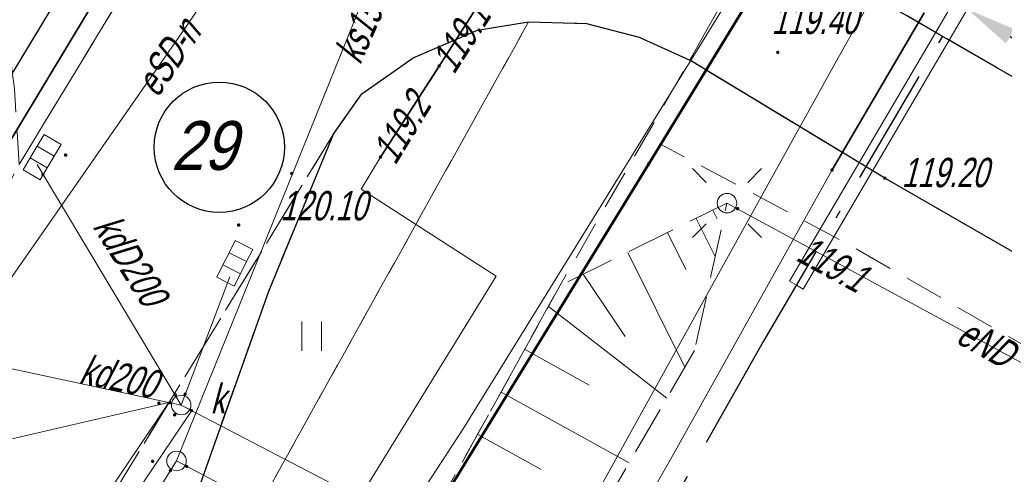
# Model space of a CAD drawing. Extents: x 7463256 to 7464485, y 5957341 to 5958260.
# Tile 111 of 256: x 7463724 to 7463749, y 5957554 to 5957566. Entities that reach past the tile are written whole.
import ezdxf
from ezdxf import colors
from ezdxf.entities.mleader import LeaderData, LeaderLine
from ezdxf.math import Vec2, Vec3

# ---------------------------------------------------------------- set-up
doc = ezdxf.new("R2010")
doc.units = 0
doc.header["$MEASUREMENT"] = 0
for name, pattern in [('1.5_0.5', [2, 1.5, -0.5]), ('218-500', [1, 0.5, -0.5]), ('GAK', [5.2, 3, -1, 0.2, -1]), ('l219_500', [0]), ('mz1.0_0.5', [1.5, 1, -0.5]), ('mz1.25_0.5', [1.75, 1.25, -0.5])]:
    doc.linetypes.add(name, pattern=pattern)
doc.layers.get('0').update_dxf_attribs({"color": 2, "linetype": 'CONTINUOUS', "lineweight": 5})
for name, color, linetype in [('000 Inne (niezydentyfikowane)', 7, 'CONTINUOUS'), ('203-Punkt załamania granicy działki nie stabilizowany', 7, 'CONTINUOUS'), ('218-Granica użytku', 7, 'CONTINUOUS'), ('219-Linia granicy', 7, 'CONTINUOUS'), ('@dzialki', 6, 'CONTINUOUS'), ('chodnik (powierzchnia)', 7, 'CONTINUOUS'), ('jezdnia (powierzchnia)', 7, 'CONTINUOUS'), ('kratka ściekowa (punkt)', 7, 'CONTINUOUS'), ('krawężnik (linia)', 7, 'CONTINUOUS'), ('latarnia na słupie lub maszcie (punkt)', 7, 'CONTINUOUS'), ('przewód elektroenergetyczny (linia)', 7, 'CONTINUOUS'), ('przewód elektroenergetyczny (linia)-Atr1', 7, 'CONTINUOUS'), ('przewód gazowy (linia)', 7, 'CONTINUOUS'), ('przewód kanalizacyjny (linia)', 7, 'CONTINUOUS'), ('przewód kanalizacyjny (linia)-Atr1', 7, 'CONTINUOUS'), ('przewód telekomunikacyjny (linia)', 7, 'CONTINUOUS'), ('przewód wodociągowy (linia)', 7, 'CONTINUOUS'), ('punkt o określonej wysokości (sieć elektroenergetyczna)', 7, 'CONTINUOUS'), ('punkt o określonej wysokości (sieć elektroenergetyczna)-Atr2', 7, 'CONTINUOUS'), ('punkt o określonej wysokości (sieć gazowa)', 7, 'CONTINUOUS'), ('punkt o określonej wysokości (sieć kanalizacyjna)', 7, 'CONTINUOUS'), ('punkt wysokościowy sztuczny', 7, 'CONTINUOUS'), ('punkt wysokościowy sztuczny-Atr2', 7, 'CONTINUOUS'), ('rura ochronna - przewód elektroenergetyczny (linia)', 7, 'CONTINUOUS'), ('rura ochronna - przewód gazowy (linia)', 7, 'CONTINUOUS'), ('skarpa nieumocniona (powierzchnia)', 7, 'CONTINUOUS'), ('studzienka okrągła - przewód kanalizacyjny (punkt)', 7, 'CONTINUOUS'), ('studzienka okrągła - przewód kanalizacyjny (punkt)-Atr17', 7, 'CONTINUOUS'), ('słup (punkt)', 7, 'CONTINUOUS'), ('trawnik (powierzchnia)', 7, 'CONTINUOUS'), ('trawnik (powierzchnia) - symbol', 7, 'CONTINUOUS')]:
    doc.layers.add(name, color=color, linetype=linetype)
for name, color, linetype, lineweight in [('@proj.rury', 7, 'CONTINUOUS', 20), ('____proj LSN', 1, 'CONTINUOUS', 5), ('OBMBS-21-18876-opis proj', 1, 'CONTINUOUS', 18)]:
    doc.layers.add(name, color=color, linetype=linetype, lineweight=lineweight)
doc.styles.get("Standard").update_dxf_attribs({"font": 'txt', "width": 0.75})

# ---------------------------------------------------------------- blocks, each defined once
blk = doc.blocks.new('US05')
at = {"color": 0, "linetype": 'Continuous', "lineweight": 13}
for p, q in [((-0.525, -0.25), (-0.525, 0.25)), ((-0.525, 0.25), (-0.175, 0.25)), ((-0.175, -0.25), (-0.175, 0.25)), ((-0.175, 0.25), (0.175, 0.25)), ((0.175, -0.25), (0.175, 0.25)), ((0.175, 0.25), (0.525, 0.25)), ((0.525, -0.25), (0.525, 0.25)), ((-0.525, -0.25), (-0.175, -0.25)), ((-0.175, -0.25), (0.175, -0.25)), ((0.175, -0.25), (0.525, -0.25))]:
    blk.add_line(p, q, dxfattribs=at)
blk = doc.blocks.new('PW01')
at = {"linetype": 'Continuous', "lineweight": 13}
h = blk.add_hatch(color=0, dxfattribs=at)
edge = h.paths.add_edge_path()
edge.add_arc((0, 0), 0.045, 0, 360)
blk = doc.blocks.new('US15')
at = {"color": 0, "linetype": 'Continuous', "lineweight": 13}
blk.add_circle((0, 0), 0.25, dxfattribs=at)
blk = doc.blocks.new('PW02')
at = {"linetype": 'Continuous', "lineweight": 13}
h = blk.add_hatch(color=0, dxfattribs=at)
edge = h.paths.add_edge_path()
edge.add_arc((0, 0), 0.045, 0, 360)
blk = doc.blocks.new('SM04')
at = {"color": 0, "linetype": 'Continuous', "lineweight": 13}
blk.add_circle((0, 0), 0.25, dxfattribs=at)
blk = doc.blocks.new('SM011')
at = {"color": 0, "linetype": 'Continuous', "lineweight": 13}
for p, q in [((-0.53, 0.531), (-0.883, 0.884)), ((0.531, 0.531), (0.884, 0.884)), ((-0.53, -0.53), (-0.883, -0.883)), ((0.531, -0.53), (0.884, -0.883))]:
    blk.add_line(p, q, dxfattribs=at)
blk = doc.blocks.new('TU04')
at = {"color": 0, "linetype": 'Continuous', "lineweight": 13}
for p, q in [((0, 0), (0, 0.75)), ((0.5, 0), (0.5, 0.75))]:
    blk.add_line(p, q, dxfattribs=at)
blk = doc.blocks.new('203')
at = {"linetype": 'Continuous', "lineweight": 0}
h = blk.add_hatch(color=0, dxfattribs=at)
edge = h.paths.add_edge_path()
edge.add_arc((0, 0), 0.045, 0, 360)

msp = doc.modelspace()

# ---------------------------------------------------------------- linework, layer by layer
at = {"layer": '000 Inne (niezydentyfikowane)', "color": 7, "linetype": 'Continuous', "lineweight": 13}
for p, q in [((7463742.01, 5957561.24), (7463742.12, 5957561.02)), ((7463741.58, 5957561.03), (7463742.07, 5957560.05)), ((7463740.85, 5957560.67), (7463741.32, 5957559.72)), ((7463739.83, 5957560.16), (7463741.29, 5957557.22)), ((7463738.69, 5957559.6), (7463739.76, 5957558.01)), ((7463737.8, 5957558.77), (7463740.83, 5957556.43)), ((7463737.19, 5957557.68), (7463738.84, 5957556.76)), ((7463736.59, 5957556.58), (7463739.87, 5957554.77)), ((7463735.99, 5957555.5), (7463737.61, 5957554.6))]:
    msp.add_line(p, q, dxfattribs=at)
at = {"layer": '218-Granica użytku', "color": 3, "linetype": '218-500', "lineweight": 18, "flags": 128}
for points in [[(7463740.37, 5957562.43), (7463743.84, 5957568.12)], [(7463725.2, 5957537.7), (7463740.37, 5957562.43)]]:
    msp.add_lwpolyline(points, dxfattribs=at)
at = {"layer": '219-Linia granicy', "color": 3, "linetype": 'l219_500', "lineweight": 50, "flags": 128}
for points in [[(7463743.84, 5957568.12), (7463740.37, 5957562.43)], [(7463740.37, 5957562.43), (7463725.2, 5957537.7)]]:
    msp.add_lwpolyline(points, dxfattribs=at)
at = {"layer": '@dzialki', "lineweight": 30}
msp.add_circle((7463729.375, 5957562.851), 1.667, dxfattribs=at)
at = {"layer": '@proj.rury'}
for p in [(7463743.974, 5957559.421), (7463744.319, 5957559.219)]:
    msp.add_line(p, (7463744.146, 5957559.32), dxfattribs=at)
at = {"layer": 'chodnik (powierzchnia)', "color": 7, "linetype": 'mz1.0_0.5', "lineweight": 18, "flags": 128}
for points in [[(7463684.15, 5957476.71), (7463681.1, 5957474.24), (7463681.13, 5957474.35), (7463681.27, 5957474.82), (7463681.41, 5957475.29), (7463681.56, 5957475.76), (7463681.71, 5957476.22), (7463681.86, 5957476.69), (7463682.01, 5957477.15), (7463682.17, 5957477.62), (7463682.32, 5957478.08), (7463682.49, 5957478.54), (7463682.65, 5957479), (7463682.81, 5957479.45), (7463682.98, 5957479.91), (7463683.15, 5957480.36), (7463683.32, 5957480.81), (7463683.5, 5957481.27), (7463683.67, 5957481.72), (7463683.85, 5957482.17), (7463684.03, 5957482.61), (7463684.21, 5957483.06), (7463684.39, 5957483.51), (7463684.58, 5957483.96), (7463684.77, 5957484.4), (7463684.96, 5957484.85), (7463685.15, 5957485.29), (7463685.35, 5957485.73), (7463685.55, 5957486.16), (7463685.76, 5957486.59), (7463685.97, 5957487.02), (7463686.19, 5957487.45), (7463686.42, 5957487.87), (7463686.65, 5957488.29), (7463686.89, 5957488.7), (7463687.14, 5957489.11), (7463687.39, 5957489.52), (7463696.94, 5957505.36), (7463700.32, 5957510.77), (7463700.31, 5957510.77), (7463703.33, 5957511.61), (7463716.54, 5957530.41), (7463716.06, 5957530.69), (7463725.52, 5957546.07), (7463726.49, 5957547.9), (7463727.04, 5957547.64), (7463737.29, 5957566.06), (7463738.77, 5957566.02), (7463740.12, 5957565.67), (7463741.42, 5957565.08), (7463738.09, 5957559.3), (7463734.01, 5957551.93), (7463733.52, 5957550.92), (7463729.63, 5957544.14), (7463727.92, 5957541.24), (7463719.88, 5957528.11), (7463715.87, 5957522.25), (7463704.74, 5957506.57), (7463704.75, 5957506.57), (7463700.93, 5957505.96), (7463699.58, 5957503.72), (7463695.24, 5957496.57), (7463694.43, 5957496.16), (7463689.6, 5957488.14), (7463685.34, 5957481.22), (7463684.86, 5957479.37)], [(7463762.14, 5957550.76), (7463745.49, 5957560.36), (7463740.67, 5957562.93), (7463741.83, 5957564.83), (7463746.41, 5957562.06), (7463762.96, 5957552.53)]]:
    msp.add_lwpolyline(points, close=True, dxfattribs=at)
at = {"layer": 'jezdnia (powierzchnia)', "color": 7, "linetype": '1.5_0.5', "lineweight": 18, "flags": 128}
for points in [[(7464435.78, 5957969.39), (7464432.43, 5957972.86), (7464429.42, 5957974.41), (7464426.04, 5957975.11), (7464423.57, 5957975.29), (7464415.47, 5957975.65), (7464371.24, 5957977.61), (7464365.3, 5957977.72), (7464358.84, 5957977.54), (7464346.65, 5957976.28), (7464334.12, 5957974.86), (7464314.08, 5957972.37), (7464311.27, 5957971.79), (7464308.65, 5957970.79), (7464306.54, 5957969.49), (7464304.63, 5957967.74), (7464302.38, 5957964.84), (7464301.74, 5957963.57), (7464301.19, 5957962.16), (7464300.69, 5957960.13), (7464300.42, 5957957.35), (7464300.44, 5957956.63), (7464301.34, 5957947.07), (7464297.39, 5957932.65), (7464296.35, 5957938.67), (7464295.41, 5957944.67), (7464295.17, 5957946.64), (7464294.07, 5957955.56), (7464293.61, 5957956.95), (7464292.71, 5957958.8), (7464291.04, 5957961.16), (7464288.7, 5957963.43), (7464286.48, 5957964.87), (7464282.67, 5957966.24), (7464279.68, 5957966.6), (7464275.55, 5957966.1), (7464272.53, 5957965.24), (7464268.15, 5957963.7), (7464261.6, 5957961.09), (7464256.13, 5957958.63), (7464254.19, 5957957.73), (7464203.13, 5957927.95), (7464201.44, 5957926.95), (7464180.61, 5957914.62), (7464165.37, 5957905.54), (7464161.93, 5957903.53), (7464100.25, 5957867.28), (7464064.71, 5957846.22), (7464055.2, 5957840.55), (7464053.84, 5957839.49), (7464052.69, 5957837.84), (7464051.91, 5957836.3), (7464051.31, 5957834.34), (7464051.05, 5957832.31), (7464051.31, 5957830.32), (7464051.63, 5957829.49), (7464053.32, 5957826.48), (7464047.06, 5957824.65), (7464046.37, 5957825.86), (7464044.81, 5957827.52), (7464043.6, 5957828.27), (7464042.09, 5957829.03), (7464040.11, 5957829.49), (7464038.12, 5957829.49), (7464036.05, 5957829.05), (7464034.47, 5957828.33), (7463990.77, 5957802.57), (7463984.67, 5957799.1), (7463963.97, 5957788.11), (7463953.9, 5957782.45), (7463916.77, 5957760.61), (7463915.43, 5957759.41), (7463915.19, 5957759.06), (7463914.98, 5957758.7), (7463914.81, 5957758.32), (7463914.66, 5957757.92), (7463914.55, 5957757.51), (7463914.48, 5957757.1), (7463914.44, 5957756.68), (7463914.43, 5957756.26), (7463914.83, 5957754.63), (7463915.69, 5957753.07), (7463915.97, 5957752.41), (7463916.13, 5957752.13), (7463917.59, 5957749.55), (7463915.13, 5957748.12), (7463913.12, 5957750.74), (7463911.87, 5957752.81), (7463910.63, 5957754.01), (7463910.25, 5957754.23), (7463909.85, 5957754.42), (7463909.44, 5957754.57), (7463909.02, 5957754.68), (7463908.58, 5957754.76), (7463908.15, 5957754.79), (7463907.71, 5957754.78), (7463907.27, 5957754.73), (7463905.57, 5957754.08), (7463866.26, 5957731.41), (7463858.61, 5957727.02), (7463857.72, 5957725.98), (7463855.16, 5957717.14), (7463854.76, 5957719.2), (7463853.89, 5957720.78), (7463852.79, 5957721.69), (7463851.14, 5957722.42), (7463850.42, 5957722.32), (7463846.1, 5957719.79), (7463840.56, 5957716.65), (7463836.11, 5957713.89), (7463831.61, 5957710.47), (7463828.31, 5957707.66), (7463822.22, 5957701.89), (7463817.3, 5957696.82), (7463812.7, 5957691.61), (7463812.45, 5957691.34), (7463806.98, 5957684.37), (7463803.64, 5957679.75), (7463801.45, 5957676.28), (7463793.55, 5957663.48), (7463792.86, 5957661.7), (7463792.97, 5957659.75), (7463793.77, 5957657.97), (7463795.13, 5957656.54), (7463794.29, 5957652.43), (7463792.69, 5957652.63), (7463790.95, 5957652.54), (7463789.5, 5957652.32), (7463787.98, 5957651.93), (7463786.22, 5957650.98), (7463785.18, 5957649.81), (7463783.63, 5957647.28), (7463741.4, 5957578.12), (7463740.09, 5957575.93), (7463739.68, 5957574.67), (7463739.8, 5957572.76), (7463740.25, 5957571.39), (7463740.85, 5957570.49), (7463741.87, 5957569.43), (7463743.26, 5957568.37), (7463741.42, 5957565.08), (7463740.12, 5957565.67), (7463738.77, 5957566.02), (7463737.29, 5957566.06), (7463735.98, 5957565.85), (7463734.34, 5957565.14), (7463733.02, 5957564.22), (7463732.29, 5957563.18), (7463701.08, 5957512.16), (7463700.31, 5957510.77), (7463700.32, 5957510.77), (7463696.94, 5957505.36), (7463687.39, 5957489.52), (7463687.14, 5957489.11), (7463686.89, 5957488.7), (7463686.65, 5957488.29), (7463686.42, 5957487.87), (7463686.19, 5957487.45), (7463685.97, 5957487.02), (7463685.76, 5957486.59), (7463685.55, 5957486.16), (7463685.35, 5957485.73), (7463685.15, 5957485.29), (7463684.96, 5957484.85), (7463684.77, 5957484.4), (7463684.58, 5957483.96), (7463684.39, 5957483.51), (7463684.21, 5957483.06), (7463684.03, 5957482.61), (7463683.85, 5957482.17), (7463683.67, 5957481.72), (7463683.5, 5957481.27), (7463683.32, 5957480.81), (7463683.15, 5957480.36), (7463682.98, 5957479.91), (7463682.81, 5957479.45), (7463682.65, 5957479), (7463682.49, 5957478.54), (7463682.32, 5957478.08), (7463682.17, 5957477.62), (7463682.01, 5957477.15), (7463681.86, 5957476.69), (7463681.71, 5957476.22), (7463681.56, 5957475.76), (7463681.41, 5957475.29), (7463681.27, 5957474.82), (7463681.13, 5957474.35), (7463681, 5957473.88), (7463680.87, 5957473.41), (7463680.74, 5957472.94), (7463680.61, 5957472.47), (7463680.48, 5957471.99), (7463680.36, 5957471.52), (7463680.25, 5957471.05), (7463680.13, 5957470.57), (7463680.02, 5957470.09), (7463679.91, 5957469.61), (7463679.81, 5957469.12), (7463679.71, 5957468.64), (7463679.61, 5957468.16), (7463679.52, 5957467.67), (7463679.42, 5957467.19), (7463679.33, 5957466.7), (7463679.25, 5957466.22), (7463679.16, 5957465.73), (7463679.08, 5957465.25), (7463679, 5957464.76), (7463678.93, 5957464.27), (7463678.85, 5957463.78), (7463678.78, 5957463.28), (7463678.72, 5957462.79), (7463678.65, 5957462.3), (7463678.59, 5957461.81), (7463678.53, 5957461.31), (7463678.47, 5957460.82), (7463678.42, 5957460.33), (7463678.36, 5957459.83), (7463678.31, 5957459.34), (7463678.26, 5957458.84), (7463678.22, 5957458.35), (7463678.17, 5957457.85), (7463678.13, 5957457.36), (7463678.09, 5957456.86), (7463678.05, 5957456.37), (7463678.02, 5957455.87), (7463677.99, 5957455.41), (7463677.96, 5957454.94), (7463677.93, 5957454.48), (7463677.91, 5957454.01), (7463677.89, 5957453.55), (7463677.87, 5957453.08), (7463677.86, 5957452.62), (7463677.85, 5957452.15), (7463677.84, 5957451.69), (7463677.84, 5957451.22), (7463677.84, 5957450.76), (7463677.85, 5957450.29), (7463677.86, 5957449.83), (7463677.87, 5957449.36), (7463670.59, 5957467.12), (7463670.68, 5957467.58), (7463670.78, 5957468.04), (7463670.89, 5957468.5), (7463670.99, 5957468.96), (7463671.11, 5957469.42), (7463671.22, 5957469.87), (7463671.34, 5957470.33), (7463671.46, 5957470.78), (7463671.59, 5957471.24), (7463671.72, 5957471.69), (7463671.86, 5957472.14), (7463672, 5957472.59), (7463672.14, 5957473.04), (7463673.46, 5957477.28), (7463673.58, 5957477.76), (7463673.68, 5957478.24), (7463673.77, 5957478.73), (7463673.84, 5957479.22), (7463673.89, 5957479.71), (7463673.93, 5957480.2), (7463673.95, 5957480.7), (7463673.95, 5957481.19), (7463673.93, 5957481.63), (7463673.91, 5957482.08), (7463673.86, 5957482.52), (7463673.81, 5957482.96), (7463673.74, 5957483.4), (7463673.66, 5957483.84), (7463673.57, 5957484.28), (7463673.47, 5957484.71), (7463673.35, 5957485.14), (7463673.2, 5957485.61), (7463673.02, 5957486.08), (7463672.82, 5957486.54), (7463672.6, 5957486.99), (7463672.36, 5957487.42), (7463672.1, 5957487.85), (7463671.82, 5957488.26), (7463671.52, 5957488.66), (7463671.25, 5957489.02), (7463670.95, 5957489.36), (7463670.64, 5957489.68), (7463670.3, 5957489.97), (7463669.95, 5957490.25), (7463669.57, 5957490.5), (7463669.19, 5957490.73), (7463668.78, 5957490.93), (7463668.37, 5957491.1), (7463667.96, 5957491.31), (7463667.54, 5957491.51), (7463667.12, 5957491.7), (7463666.7, 5957491.89), (7463666.27, 5957492.06), (7463665.84, 5957492.23), (7463665.41, 5957492.38), (7463664.97, 5957492.53), (7463642.84, 5957508.24), (7463669.89, 5957497.69), (7463670.31, 5957497.52), (7463670.74, 5957497.36), (7463671.18, 5957497.22), (7463671.62, 5957497.11), (7463672.07, 5957497.01), (7463672.52, 5957496.93), (7463672.97, 5957496.87), (7463673.43, 5957496.83), (7463673.89, 5957496.8), (7463674.34, 5957496.8), (7463674.8, 5957496.82), (7463675.3, 5957496.85), (7463675.79, 5957496.9), (7463676.29, 5957496.96), (7463676.78, 5957497.02), (7463677.27, 5957497.1), (7463677.76, 5957497.19), (7463678.25, 5957497.29), (7463678.74, 5957497.4), (7463679.22, 5957497.52), (7463679.7, 5957497.65), (7463680.18, 5957497.79), (7463680.66, 5957497.94), (7463681.12, 5957498.11), (7463681.59, 5957498.29), (7463682.05, 5957498.49), (7463682.49, 5957498.71), (7463682.94, 5957498.94), (7463683.37, 5957499.19), (7463683.81, 5957499.43), (7463684.24, 5957499.68), (7463684.65, 5957499.96), (7463685.06, 5957500.25), (7463685.45, 5957500.55), (7463685.83, 5957500.88), (7463686.2, 5957501.21), (7463686.55, 5957501.56), (7463686.89, 5957501.93), (7463688.47, 5957503.86), (7463689.58, 5957505.52), (7463695.05, 5957514.51), (7463697.35, 5957517.63), (7463699.52, 5957521.26), (7463701.68, 5957524.9), (7463703.98, 5957528.54), (7463706.45, 5957532.61), (7463709.76, 5957538.71), (7463712.45, 5957543.07), (7463719.87, 5957554.72), (7463722.1, 5957558.36), (7463724.25, 5957562.41), (7463732.9, 5957576.65), (7463767.27, 5957632.9), (7463796.54, 5957680.74), (7463799.31, 5957684.89), (7463802.28, 5957688.92), (7463805.13, 5957692.62), (7463808.07, 5957696.14), (7463812, 5957700.58), (7463813.05, 5957701.59), (7463815.17, 5957703.91), (7463818.63, 5957707.32), (7463821.81, 5957710.38), (7463824, 5957712.35), (7463825.06, 5957713.31), (7463827.47, 5957715.22), (7463831.55, 5957718.14), (7463834.51, 5957720.09), (7463871.58, 5957742.02), (7463872.84, 5957742.74), (7463873.73, 5957743.25), (7463884.95, 5957749.82), (7463947.94, 5957787.04), (7463958.13, 5957793.13), (7463978.66, 5957805.82), (7463992.86, 5957814.5), (7464021.02, 5957831.03), (7464036.35, 5957840.19), (7464045.52, 5957845.62), (7464072.76, 5957861.89), (7464098.08, 5957876.78), (7464143.2, 5957903.29), (7464143.83, 5957904.35), (7464144.42, 5957906.04), (7464144.87, 5957907.87), (7464144.93, 5957908.37), (7464145, 5957909.96), (7464144.74, 5957911.42), (7464152.37, 5957912.8), (7464152.74, 5957912.55), (7464154.03, 5957911.87), (7464155.59, 5957911.35), (7464156.76, 5957911.33), (7464160.57, 5957913.58), (7464192.28, 5957932.28), (7464213.7, 5957945.07), (7464214.43, 5957945.48), (7464238.65, 5957959.71), (7464249.15, 5957965.6), (7464251.26, 5957966.66), (7464253.69, 5957967.84), (7464257.35, 5957969.46), (7464261.98, 5957971.33), (7464263.31, 5957972), (7464273.13, 5957975.13), (7464277.92, 5957976.24), (7464280.42, 5957977.04), (7464282.71, 5957978.14), (7464285.69, 5957980.47), (7464287.52, 5957982.76), (7464288.9, 5957985.47), (7464289.81, 5957990.22), (7464289.57, 5957993.19), (7464288.87, 5958000.11), (7464295.35, 5958000.29), (7464295.83, 5957995.88), (7464296.53, 5957992.32), (7464297.86, 5957989.04), (7464299.36, 5957986.74), (7464301.71, 5957984.36), (7464305.3, 5957982.36), (7464307.82, 5957981.66), (7464311.17, 5957981.45), (7464364.74, 5957987.95), (7464391.32, 5957991.11), (7464398.1, 5957991.95), (7464414.27, 5957994.02), (7464414.84, 5957994.09), (7464425.44, 5957995.47), (7464427.97, 5957995.83), (7464434.5, 5957997.95), (7464434.9, 5957998.22), (7464435.3, 5957998.5), (7464435.68, 5957998.8), (7464436.05, 5957999.11), (7464436.4, 5957999.44), (7464436.74, 5957999.78), (7464437.07, 5958000.13), (7464437.39, 5958000.5), (7464437.69, 5958000.88), (7464437.97, 5958001.27), (7464438.24, 5958001.67), (7464438.49, 5958002.08), (7464438.73, 5958002.5), (7464438.95, 5958002.94), (7464439.15, 5958003.37), (7464439.33, 5958003.82), (7464439.5, 5958004.28), (7464439.65, 5958004.74), (7464439.78, 5958005.2), (7464439.89, 5958005.67), (7464439.98, 5958006.15), (7464440.05, 5958006.62), (7464440.11, 5958007.1), (7464440.14, 5958007.59), (7464440.16, 5958008.07), (7464437.87, 5957962.55), (7464436.62, 5957968.02)], [(7463732.29, 5957563.18), (7463730.63, 5957559.16), (7463727.28, 5957549.7), (7463726.49, 5957547.9), (7463725.52, 5957546.07), (7463716.06, 5957530.69), (7463715.47, 5957529.96), (7463702.9, 5957514.39), (7463701.69, 5957512.78), (7463700.31, 5957510.77), (7463701.08, 5957512.16)]]:
    msp.add_lwpolyline(points, close=True, dxfattribs=at)
for points in [[(7463732.9, 5957576.65), (7463724.25, 5957562.41), (7463724.13, 5957564.35), (7463723.93, 5957565.82), (7463723.53, 5957567.24), (7463723.01, 5957568.76), (7463722.93, 5957568.91), (7463721.72, 5957570.13), (7463714.47, 5957575.12), (7463687.93, 5957593.46), (7463688.993, 5957595.211)], [(7463780.145, 5957542.632), (7463768.93, 5957549.12), (7463762.96, 5957552.53), (7463746.41, 5957562.06), (7463741.42, 5957565.08), (7463743.26, 5957568.37), (7463762.56, 5957557.22), (7463762.9, 5957557.06), (7463763.25, 5957556.95), (7463763.62, 5957556.88), (7463763.99, 5957556.86), (7463764.37, 5957556.89), (7463764.73, 5957556.96), (7463765.09, 5957557.08), (7463765.42, 5957557.25), (7463766.04, 5957558.04), (7463767.4, 5957566.29), (7463767.76, 5957569.18), (7463767.93, 5957569.09), (7463775.48, 5957581.39), (7463777.64, 5957580.1), (7463775.67, 5957576.64), (7463773.56, 5957572.87), (7463773.45, 5957572.66), (7463773.33, 5957572.45), (7463773.12, 5957571.91), (7463770.98, 5957567.87), (7463770.41, 5957566.2), (7463768.94, 5957557.35), (7463768.87, 5957556.98), (7463768.85, 5957556.6), (7463768.87, 5957556.23), (7463768.95, 5957555.86), (7463769.06, 5957555.5), (7463769.22, 5957555.16), (7463769.43, 5957554.84), (7463769.67, 5957554.55), (7463769.83, 5957554.36), (7463770.01, 5957554.2), (7463770.21, 5957554.07), (7463770.42, 5957553.96), (7463770.65, 5957553.89), (7463770.89, 5957553.85), (7463771.13, 5957553.84), (7463771.38, 5957553.86), (7463771.61, 5957553.92), (7463772.65, 5957554.93), (7463775.21, 5957559.63), (7463775.51, 5957560.15), (7463779.15, 5957558.07)]]:
    msp.add_lwpolyline(points, dxfattribs=at)
at = {"layer": 'krawężnik (linia)', "color": 7, "linetype": 'Continuous', "lineweight": 25, "flags": 128}
for points in [[(7463767.76, 5957569.18), (7463767.4, 5957566.29), (7463766.04, 5957558.04), (7463765.42, 5957557.25), (7463765.09, 5957557.08), (7463764.73, 5957556.96), (7463764.37, 5957556.89), (7463763.99, 5957556.86), (7463763.62, 5957556.88), (7463763.25, 5957556.95), (7463762.9, 5957557.06), (7463762.56, 5957557.22), (7463743.26, 5957568.37)], [(7463732.29, 5957563.18), (7463733.02, 5957564.22), (7463734.34, 5957565.14), (7463735.98, 5957565.85), (7463737.29, 5957566.06), (7463738.77, 5957566.02), (7463740.12, 5957565.67), (7463741.42, 5957565.08)], [(7463780.145, 5957542.632), (7463768.93, 5957549.12), (7463762.96, 5957552.53), (7463746.41, 5957562.06), (7463741.42, 5957565.08)], [(7463732.29, 5957563.18), (7463730.63, 5957559.16), (7463727.28, 5957549.7), (7463726.49, 5957547.9), (7463725.52, 5957546.07), (7463716.06, 5957530.69), (7463715.47, 5957529.96), (7463702.9, 5957514.39), (7463701.69, 5957512.78), (7463700.31, 5957510.77)]]:
    msp.add_lwpolyline(points, dxfattribs=at)
at = {"layer": 'przewód elektroenergetyczny (linia)', "color": 1, "linetype": 'Continuous', "lineweight": 18, "flags": 128}
for points in [[(7463721.75, 5957556.22), (7463728.55, 5957565.98), (7463730.04, 5957568.18), (7463732.04, 5957572.85), (7463734.42, 5957577.74), (7463735.05, 5957579.07), (7463735.63, 5957580.29), (7463735.83, 5957583.67)], [(7463684.79, 5957502.54), (7463686.35, 5957505.03), (7463693.32, 5957516.98), (7463696.97, 5957522.97), (7463703.5, 5957534.25), (7463706.67, 5957539.59), (7463709.94, 5957544.63), (7463714.05, 5957551.61), (7463715.98, 5957555.84), (7463717.25, 5957557.58), (7463718.41, 5957558.39), (7463719.28, 5957558.57), (7463721.47, 5957558.79), (7463732.41, 5957576.94), (7463732.05, 5957577.96)], [(7463687.21, 5957487.16), (7463692.88, 5957496.42), (7463697.46, 5957504.26), (7463701.62, 5957511.45), (7463705.87, 5957509.09), (7463706.95, 5957509.48), (7463712.05, 5957518.2), (7463715.35, 5957523.98), (7463720.12, 5957532.52), (7463722.68, 5957536.88), (7463723.68, 5957538.79), (7463729, 5957547.44), (7463736.46, 5957559.55), (7463733.01, 5957561.78), (7463733.5, 5957562.6), (7463735, 5957564.93), (7463740.3, 5957573.23), (7463741.71, 5957575.67), (7463741.47, 5957576.54)], [(7463742.37, 5957561.42), (7463751.3, 5957556.58), (7463762.25, 5957550.34), (7463765.25, 5957548.8), (7463778.01, 5957541.63), (7463779.194, 5957541.139)]]:
    msp.add_lwpolyline(points, dxfattribs=at)
at = {"layer": 'przewód gazowy (linia)', "color": 40, "linetype": 'Continuous', "lineweight": 18, "flags": 128}
msp.add_lwpolyline([(7463747.42, 5957566.29), (7463745.06, 5957562.27), (7463740.92, 5957554.86), (7463739.31, 5957552.05), (7463737.51, 5957548.71), (7463733.82, 5957542.33), (7463730.69, 5957541.31), (7463730.17, 5957540.5)], dxfattribs=at)
at = {"layer": 'przewód kanalizacyjny (linia)', "color": 34, "linetype": 'Continuous', "lineweight": 18, "flags": 128}
for points in [[(7463728.28, 5957554.82), (7463736.24, 5957574.53), (7463741.18, 5957588.85), (7463754.08, 5957609.27)], [(7463701.14, 5957540.87), (7463701.89, 5957542.63), (7463703.19, 5957545.11), (7463703.52, 5957545.73), (7463711.02, 5957559.98), (7463728.4, 5957556.25), (7463711.02, 5957559.98), (7463687.76, 5957572.36), (7463687.24, 5957572.64), (7463673.23, 5957571.69), (7463672.64, 5957571.65), (7463666.78, 5957542.12), (7463728.08, 5957556.32)], [(7463728.4, 5957556.25), (7463724.71, 5957562.41)], [(7463728.4, 5957556.25), (7463729.64, 5957559.53)], [(7463755.16, 5957542.3), (7463728.4, 5957556.25)], [(7463676.06, 5957491.42), (7463703.01, 5957516.41), (7463715.13, 5957533.71), (7463728.28, 5957554.82), (7463755.61, 5957540.32)]]:
    msp.add_lwpolyline(points, dxfattribs=at)
msp.add_lwpolyline([(7463728.67, 5957556.11), (7463712.24, 5957531.75), (7463702.14, 5957517.39), (7463701.93, 5957517.61), (7463701.72, 5957517.83), (7463711.74, 5957532.09), (7463728.08, 5957556.32), (7463728.4, 5957556.25)], close=True, dxfattribs=at)
at = {"layer": 'przewód telekomunikacyjny (linia)', "color": 30, "linetype": 'Continuous', "lineweight": 18, "flags": 128}
msp.add_lwpolyline([(7463693.4, 5957487.69), (7463699.74, 5957497.66), (7463706.06, 5957507.94), (7463714.47, 5957521.36), (7463717.84, 5957526.97), (7463722.74, 5957535.93), (7463735.62, 5957555.64), (7463743.98, 5957569.19), (7463746.02, 5957573.08), (7463749.08, 5957577.99), (7463749.74, 5957579.07), (7463750.83, 5957580.84), (7463759.47, 5957595.19), (7463770.86, 5957613.92), (7463778.08, 5957625.84), (7463785.31, 5957637.76), (7463795.86, 5957632.23), (7463800.64, 5957641.85), (7463807.91, 5957656.58), (7463815.52, 5957671.75)], dxfattribs=at)
at = {"layer": 'przewód wodociągowy (linia)', "color": 5, "linetype": 'Continuous', "lineweight": 18, "flags": 128}
msp.add_lwpolyline([(7463727.262, 5957465.681), (7463729.69, 5957470.2), (7463733.88, 5957477.75), (7463739.47, 5957487.76), (7463747.08, 5957501.54), (7463752.73, 5957511.78), (7463760.43, 5957525.58), (7463762.63, 5957529.58), (7463744.92, 5957538.92), (7463733.72, 5957544.81), (7463739, 5957553.91), (7463745.22, 5957565.14), (7463751.42, 5957576.14), (7463752.48, 5957577.83)], dxfattribs=at)
at = {"layer": 'rura ochronna - przewód elektroenergetyczny (linia)', "color": 6, "linetype": 'Continuous', "lineweight": 30}
msp.add_lwpolyline([(7463684.79, 5957502.54), (7463686.35, 5957505.03), (7463693.32, 5957516.98), (7463696.97, 5957522.97), (7463703.5, 5957534.25), (7463706.67, 5957539.59), (7463709.94, 5957544.63), (7463714.05, 5957551.61), (7463715.98, 5957555.84), (7463717.25, 5957557.58), (7463718.41, 5957558.39), (7463719.42, 5957559.11), (7463722.03, 5957561.37), (7463732.05, 5957577.96), (7463735.83, 5957583.67), (7463741.13, 5957590.4), (7463746.33, 5957599.18)], dxfattribs=at)
at = {"layer": 'rura ochronna - przewód elektroenergetyczny (linia)', "color": 1, "linetype": 'Continuous', "lineweight": 35, "flags": 128}
for points in [[(7463721.47, 5957558.79), (7463732.41, 5957576.94)], [(7463733.5, 5957562.6), (7463735, 5957564.93), (7463740.3, 5957573.23)]]:
    msp.add_lwpolyline(points, dxfattribs=at)
at = {"layer": 'rura ochronna - przewód gazowy (linia)', "color": 40, "linetype": 'Continuous', "lineweight": 35, "flags": 128}
msp.add_lwpolyline([(7463745.06, 5957562.27), (7463747.42, 5957566.29)], dxfattribs=at)
at = {"layer": 'skarpa nieumocniona (powierzchnia)', "color": 7, "linetype": 'mz1.25_0.5', "lineweight": 18, "flags": 128}
msp.add_lwpolyline([(7463741.54, 5957557.65), (7463736.97, 5957549.79), (7463732.27, 5957542.99), (7463730.28, 5957540.09), (7463721.56, 5957526.83), (7463715.87, 5957522.25), (7463716, 5957522.44), (7463717.13, 5957524.09), (7463721.51, 5957530.78), (7463725.69, 5957537.6), (7463729.81, 5957544.46), (7463735.67, 5957554.93), (7463738.09, 5957559.3), (7463742.37, 5957561.42)], close=True, dxfattribs=at)
at = {"layer": 'trawnik (powierzchnia)', "color": 7, "linetype": 'mz1.0_0.5', "lineweight": 18, "flags": 128}
for points in [[(7463797.79, 5957650.86), (7463801.28, 5957648.82), (7463801.48, 5957648.37), (7463801.68, 5957647.92), (7463801.86, 5957647.46), (7463802.03, 5957647), (7463802.19, 5957646.54), (7463802.34, 5957646.07), (7463802.48, 5957645.59), (7463802.6, 5957645.12), (7463802.72, 5957644.64), (7463802.82, 5957644.16), (7463802.91, 5957643.67), (7463802.99, 5957643.19), (7463803.05, 5957642.7), (7463803.11, 5957642.21), (7463803.15, 5957641.72), (7463803.18, 5957641.23), (7463802.2, 5957632.08), (7463800.49, 5957619.79), (7463799.47, 5957617.4), (7463798.41, 5957615.84), (7463797.71, 5957616.22), (7463790.94, 5957604.15), (7463793.44, 5957620.53), (7463787.22, 5957610.29), (7463781.84, 5957601.18), (7463775.92, 5957590.65), (7463769.08, 5957585.34), (7463767.34, 5957579.07), (7463764.18, 5957567.75), (7463766.62, 5957561.49), (7463766.04, 5957558.04), (7463765.42, 5957557.25), (7463765.09, 5957557.08), (7463764.73, 5957556.96), (7463764.37, 5957556.89), (7463763.99, 5957556.86), (7463763.62, 5957556.88), (7463763.25, 5957556.95), (7463762.9, 5957557.06), (7463762.56, 5957557.22), (7463743.26, 5957568.37), (7463747.16, 5957572.18), (7463795.88, 5957651.94)], [(7463727.04, 5957547.64), (7463726.49, 5957547.9), (7463727.28, 5957549.7), (7463730.63, 5957559.16), (7463732.29, 5957563.18), (7463733.02, 5957564.22), (7463734.34, 5957565.14), (7463735.98, 5957565.85), (7463737.29, 5957566.06)]]:
    msp.add_lwpolyline(points, close=True, dxfattribs=at)

# ---------------------------------------------------------------- block references
at = {"layer": '203-Punkt załamania granicy działki nie stabilizowany', "color": 3, "linetype": 'Continuous', "lineweight": 18}
msp.add_blockref('203', (7463740.37, 5957562.43), dxfattribs=at)
at = {"layer": 'kratka ściekowa (punkt)', "color": 7, "linetype": 'Continuous', "lineweight": 18}
for p, rotation in [((7463724.84, 5957562.6), 59.27899999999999), ((7463729.77, 5957559.88), 63.169)]:
    msp.add_blockref('US05', p, dxfattribs=dict(at, rotation=rotation))
at = {"layer": 'latarnia na słupie lub maszcie (punkt)', "color": 7, "linetype": 'Continuous', "lineweight": 18}
msp.add_blockref('SM011', (7463742.37, 5957561.42), dxfattribs=at)
at = {"layer": 'punkt o określonej wysokości (sieć elektroenergetyczna)', "color": 1, "linetype": 'Continuous', "lineweight": 13}
for p in [(7463735, 5957564.93), (7463733.5, 5957562.6)]:
    msp.add_blockref('PW01', p, dxfattribs=at)
at = {"layer": 'punkt o określonej wysokości (sieć elektroenergetyczna)', "color": 1, "linetype": 'Continuous', "lineweight": 13, "rotation": 331.542}
msp.add_blockref('PW01', (7463742.64, 5957561.28), dxfattribs=at)
at = {"layer": 'punkt o określonej wysokości (sieć gazowa)', "color": 40, "linetype": 'Continuous', "lineweight": 13}
msp.add_blockref('PW01', (7463745.06, 5957562.27), dxfattribs=at)
at = {"layer": 'punkt o określonej wysokości (sieć kanalizacyjna)', "color": 34, "linetype": 'Continuous', "lineweight": 13}
for p, rotation in [((7463725.44, 5957562.65), 59.27899999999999), ((7463729.87, 5957560.86), 63.169)]:
    msp.add_blockref('PW01', p, dxfattribs=dict(at, rotation=rotation))
for p in [(7463724.86, 5957562.15), (7463728.25, 5957556.51), (7463728.5, 5957556.53), (7463727.83, 5957556.3), (7463728.11, 5957556.31), (7463728.66, 5957556.11), (7463728.23, 5957556), (7463727.67, 5957554.81), (7463728.54, 5957554.68), (7463728.12, 5957554.57)]:
    msp.add_blockref('PW01', p, dxfattribs=at)
at = {"layer": 'punkt wysokościowy sztuczny', "color": 7, "linetype": 'Continuous', "lineweight": 13}
for p in [(7463743.67, 5957565.28), (7463731.23, 5957562.18), (7463746.41, 5957562.06)]:
    msp.add_blockref('PW02', p, dxfattribs=at)
at = {"layer": 'studzienka okrągła - przewód kanalizacyjny (punkt)', "color": 34, "linetype": 'Continuous', "lineweight": 18}
for p in [(7463728.4, 5957556.25), (7463728.28, 5957554.82)]:
    msp.add_blockref('US15', p, dxfattribs=at)
at = {"layer": 'słup (punkt)', "color": 7, "linetype": 'Continuous', "lineweight": 18, "rotation": 154.76}
msp.add_blockref('SM04', (7463742.37, 5957561.42), dxfattribs=at)
at = {"layer": 'trawnik (powierzchnia) - symbol', "color": 7, "linetype": 'Continuous', "lineweight": 18}
msp.add_blockref('TU04', (7463731.49, 5957557.64), dxfattribs=at)

# ---------------------------------------------------------------- texts
at = {"layer": '@dzialki', "linetype": 'Continuous', "lineweight": 30, "oblique": 15, "width": 0.9}
msp.add_text('29', height=1.25, dxfattribs=at).set_placement((7463728.134, 5957562.271))
at = {"layer": 'przewód elektroenergetyczny (linia)-Atr1', "color": 1, "oblique": 15, "width": 0.72}
for s, rotation, p in [('eSD-n', 55.89, (7463727.79, 5957564.09)), ('eND', 330.82, (7463748.19, 5957557.87))]:
    msp.add_text(s, height=0.75, rotation=rotation, dxfattribs=at).set_placement(p)
at = {"layer": 'przewód kanalizacyjny (linia)-Atr1', "color": 34, "oblique": 15, "width": 0.72}
for s, rotation, p in [('ks150', 66.28, (7463732.98, 5957564.94)), ('kdD200', 302.08, (7463726.12, 5957560.82)), ('kd200', -12.113, (7463725.76, 5957556.82))]:
    msp.add_text(s, height=0.75, rotation=rotation, dxfattribs=at).set_placement(p)
at = {"layer": 'punkt o określonej wysokości (sieć elektroenergetyczna)-Atr2', "color": 1, "oblique": 15, "width": 0.72}
for s, rotation, p in [('119.1', 57.43, (7463735.38, 5957564.69)), ('119.2', 58.61, (7463733.88, 5957562.37)), ('119.1', -28.458, (7463744.1, 5957559.97))]:
    msp.add_text(s, height=0.75, rotation=rotation, dxfattribs=at).set_placement(p)
at = {"layer": 'punkt wysokościowy sztuczny-Atr2', "color": 7, "oblique": 15, "width": 0.72}
for s, p in [('119.40', (7463743.51, 5957565.75)), ('119.20', (7463746.84, 5957561.83)), ('120.10', (7463730.94, 5957560.98))]:
    msp.add_text(s, height=0.75, dxfattribs=at).set_placement(p)
at = {"layer": 'studzienka okrągła - przewód kanalizacyjny (punkt)-Atr17', "color": 34, "oblique": 15, "width": 0.72}
msp.add_text('k', height=0.75, dxfattribs=at).set_placement((7463729.15, 5957556.04))

# ---------------------------------------------------------------- next in the draw order: leaders
at = {"layer": 'OBMBS-21-18876-opis proj', "lineweight": 20}
ml = msp.add_multileader_mtext('Standard', dxfattribs=at)
ml.set_content('\\pxqc;{\\W0.9;\\fArial|b0|i0|c238|p34;proj. przecisk mechaniczny\\PSRS160\\PL=9m}', color=256)
ml.set_leader_properties()
ml.build(insert=Vec2(0, 0))
ml.multileader.update_dxf_attribs({"has_text_frame": 1, "text_right_attachment_type": 0, "dogleg_length": 0.36, "arrow_head_size": 1.3})
ctx = ml.context
ctx.base_point, ctx.char_height, ctx.arrow_head_size, ctx.landing_gap_size, ctx.plane_origin, ctx.plane_x_axis, ctx.plane_y_axis = Vec3(7463787.12, 5957542.269, -10.8), 1.3, 1.3, 0.09, Vec3(7463726.42, 5957695.066, -10.8), Vec3(0.765565, 0.643359), Vec3(-0.643359, 0.765565)
ctx.right_attachment = 0
notes = []
notes.append((ctx, [(0, (1, 1, 0), (7463786.844, 5957542.038, -10.8), (0.765565, 0.643359), 0.36, [(0, [(7463748.525, 5957566.387, -10.8)], 0, [])])]))
ctx.mtext.insert, ctx.mtext.text_direction, ctx.mtext.rotation, ctx.mtext.width, ctx.mtext.defined_height, ctx.mtext.alignment, ctx.mtext.flow_direction = Vec3(7463794.227, 5957549.106, -10.8), Vec3(0.765565, 0.643359), 0.698877, 21.78171, 27.692, 2, 5
ctx.mtext.has_bg_fill, ctx.mtext.bg_color, ctx.mtext.bg_scale_factor, ctx.mtext.bg_transparency, ctx.mtext.use_window_bg_color = 1, -1023410167, 1.5, 0, 1
for ctx, leaders in notes:
    for number, flags, end, landing, length, lines in leaders:
        leader = LeaderData()
        leader.index, (leader.has_last_leader_line, leader.has_dogleg_vector, leader.attachment_direction) = number, flags
        leader.last_leader_point, leader.dogleg_vector, leader.dogleg_length = Vec3(end), Vec3(landing), length
        for number, points, colour, breaks in lines:
            line = LeaderLine()
            line.index, line.vertices, line.color, line.breaks = number, Vec3.list(points), colors.encode_raw_color(colour), breaks
            leader.lines.append(line)
        ctx.leaders.append(leader)

# ---------------------------------------------------------------- next in the draw order: linework, layer by layer
at = {"layer": '@proj.rury'}
for p, q in [((7463743.974, 5957559.421), (7463748.521, 5957567.171)), ((7463744.319, 5957559.219), (7463748.866, 5957566.968))]:
    msp.add_line(p, q, dxfattribs=at)
at = {"layer": '____proj LSN', "linetype": 'GAK', "lineweight": 30}
msp.add_lwpolyline([(7463810.989, 5957676.522), (7463800.184, 5957658.279), (7463793.869, 5957647.689, 0.203616), (7463793.816, 5957647.301), (7463794.916, 5957643.26, -0.205626), (7463794.861, 5957642.869), (7463764.816, 5957593.361), (7463764.816, 5957593.361), (7463749.912, 5957569.146), (7463743.314, 5957557.902), (7463734.125, 5957541.63, -0.16646), (7463733.883, 5957541.415), (7463732.047, 5957540.645, 0.154872), (7463731.817, 5957540.449), (7463708.804, 5957503.682), (7463695.786, 5957483.524), (7463691.49, 5957475.813, -0.201055), (7463691.186, 5957475.574), (7463658.858, 5957466.664, -0.374915), (7463658.265, 5957466.949), (7463653.128, 5957478.933), (7463653.128, 5957478.933), (7463644.191, 5957493.359), (7463612.028, 5957521.314)], format="xyb", dxfattribs=at)

doc.saveas('drawing.dxf')
